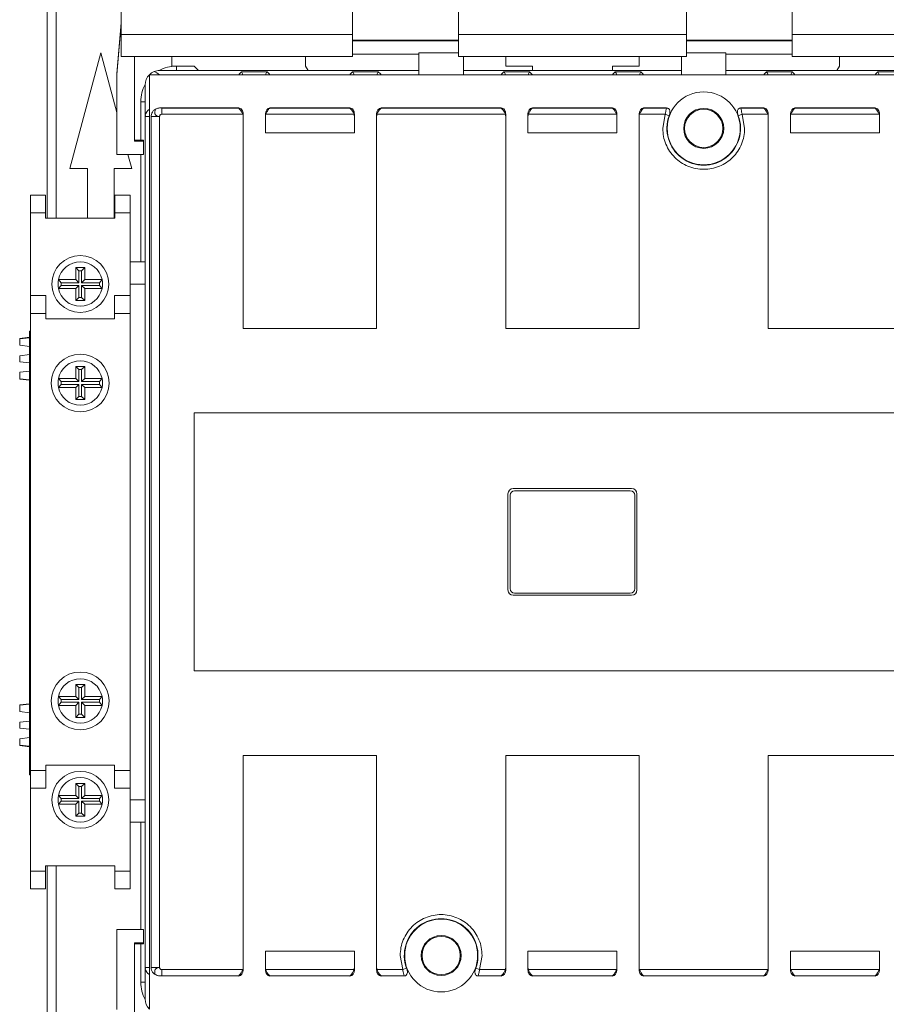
# Model space of a CAD drawing. Header units: millimetres. Extents: x 0 to 841, y 0 to 594.
# Tile 4 of 11: x 141 to 238, y 367 to 478. Entities that reach past the tile are written whole.
import ezdxf

# ---------------------------------------------------------------- set-up
doc = ezdxf.new("R2010")
doc.units = ezdxf.units.MM

msp = doc.modelspace()

# ---------------------------------------------------------------- linework, layer by layer
at = {"color": 7, "linetype": 'Continuous', "lineweight": 15}
for p, q in [((152.01, 498.29), (152.01, 475.89)), ((143.71, 455.23), (143.71, 491.33)), ((178.01, 475.89), (178.01, 486.34)), ((189.91, 486.34), (189.91, 475.89)), ((215.51, 475.89), (215.51, 486.34)), ((227.41, 486.34), (227.41, 475.89)), ((151.51, 471.49), (152.01, 477.2)), ((152.01, 477.09), (151.51, 471.38)), ((152.01, 475.89), (178.01, 475.89)), ((152.01, 473.42), (152.01, 475.89)), ((178.01, 475.89), (178.01, 473.42)), ((178.01, 475.24), (189.91, 475.24)), ((178.01, 475.16), (189.91, 475.16)), ((189.91, 475.89), (215.51, 475.89)), ((189.91, 473.42), (189.91, 475.89)), ((215.51, 475.89), (215.51, 473.42)), ((215.51, 475.24), (227.41, 475.24)), ((215.51, 475.16), (227.41, 475.16)), ((227.41, 475.89), (253.41, 475.89)), ((227.41, 473.42), (227.41, 475.89)), ((146.22, 460.83), (149.71, 473.83)), ((149.71, 473.83), (151.51, 467.11)), ((178.01, 473.42), (152.01, 473.42)), ((153.51, 463.88), (153.51, 473.42)), ((157.71, 472.33), (157.71, 473.42)), ((172.71, 473.42), (172.71, 472.33)), ((178.01, 473.66), (185.46, 473.66)), ((185.46, 473.83), (185.46, 471.36)), ((189.91, 473.83), (185.46, 473.83)), ((215.51, 473.42), (189.91, 473.42)), ((190.46, 471.36), (190.46, 473.42)), ((195.21, 472.33), (195.21, 473.42)), ((210.21, 473.42), (210.21, 472.33)), ((214.96, 473.42), (214.96, 471.36)), ((219.96, 473.83), (215.51, 473.83)), ((219.96, 473.83), (219.96, 471.36)), ((219.96, 473.66), (227.41, 473.66)), ((253.41, 473.42), (227.41, 473.42)), ((232.71, 473.42), (232.71, 472.33)), ((185.46, 471.83), (156.31, 471.83)), ((160.21, 472.33), (157.71, 472.33)), ((160.71, 471.83), (160.21, 472.33)), ((168.4, 471.68), (165.51, 471.68)), ((172.71, 472.33), (173, 471.83)), ((180.9, 471.68), (178.01, 471.68)), ((190.46, 471.83), (214.96, 471.83)), ((195.01, 471.68), (197.9, 471.68)), ((198.21, 472.33), (195.21, 472.33)), ((198.21, 471.83), (198.21, 472.33)), ((210.21, 472.33), (207.21, 472.33)), ((207.21, 472.33), (207.21, 471.83)), ((207.51, 471.68), (210.4, 471.68)), ((219.96, 471.83), (249.11, 471.83)), ((224.51, 471.68), (227.4, 471.68)), ((232.71, 472.33), (232.41, 471.83)), ((237.01, 471.68), (239.9, 471.68)), ((151.51, 471.38), (151.51, 471.49)), ((151.51, 462.38), (151.51, 471.38)), ((155.18, 471.36), (155.18, 366.29)), ((250.24, 471.36), (155.18, 471.36)), ((154.71, 466.66), (154.71, 470.23)), ((156.49, 467.63), (156.5, 467.63)), ((156.5, 467.63), (156.56, 467.62)), ((165.21, 467.63), (156.5, 467.63)), ((165.21, 467.62), (156.56, 467.62)), ((165.21, 467.62), (165.21, 467.63)), ((168.71, 467.63), (168.71, 467.62)), ((177.71, 467.63), (168.71, 467.63)), ((168.71, 467.62), (177.71, 467.62)), ((177.71, 467.62), (177.71, 467.63)), ((181.21, 467.62), (181.21, 467.63)), ((194.71, 467.63), (181.21, 467.63)), ((194.71, 467.62), (181.21, 467.62)), ((194.71, 467.62), (194.71, 467.63)), ((198.21, 467.63), (198.21, 467.62)), ((207.21, 467.63), (198.21, 467.63)), ((198.21, 467.62), (207.21, 467.62)), ((207.21, 467.62), (207.21, 467.63)), ((210.71, 467.62), (210.71, 467.63)), ((213.29, 467.63), (210.71, 467.63)), ((213.29, 467.62), (210.71, 467.62)), ((213.29, 467.62), (213.29, 467.63)), ((221.62, 467.63), (221.63, 467.62)), ((224.21, 467.63), (221.62, 467.63)), ((224.21, 467.62), (221.63, 467.62)), ((224.21, 467.62), (224.21, 467.63)), ((227.71, 467.63), (227.71, 467.62)), ((236.71, 467.63), (227.71, 467.63)), ((227.71, 467.62), (236.71, 467.62)), ((236.71, 467.62), (236.71, 467.63)), ((154.73, 466.81), (154.71, 466.66)), ((154.71, 466.66), (154.71, 466.66)), ((154.71, 466.66), (154.71, 370.99)), ((155.37, 466.66), (155.37, 370.99)), ((156.31, 466.66), (155.37, 466.66)), ((156.31, 466.66), (156.31, 370.99)), ((165.66, 466.91), (156.56, 466.91)), ((165.71, 466.62), (165.71, 466.92)), ((165.71, 442.83), (165.71, 466.62)), ((168.21, 466.92), (168.21, 466.62)), ((168.21, 466.62), (168.21, 464.83)), ((178.16, 466.91), (168.25, 466.91)), ((178.21, 466.92), (178.21, 466.62)), ((178.21, 466.62), (178.21, 464.83)), ((180.71, 466.92), (180.71, 466.62)), ((180.71, 466.62), (180.71, 442.83)), ((195.16, 466.91), (180.75, 466.91)), ((195.21, 466.92), (195.21, 466.62)), ((195.21, 442.83), (195.21, 466.62)), ((197.71, 466.92), (197.71, 466.62)), ((197.71, 466.62), (197.71, 464.83)), ((207.66, 466.91), (197.75, 466.91)), ((207.71, 466.92), (207.71, 466.62)), ((207.71, 466.62), (207.71, 464.83)), ((210.21, 466.62), (210.21, 466.92)), ((210.21, 466.62), (210.21, 442.83)), ((213.14, 466.91), (210.25, 466.91)), ((212.86, 465.33), (213.14, 466.91)), ((213.57, 466.75), (213.14, 466.91)), ((221.77, 466.91), (221.34, 466.75)), ((224.66, 466.91), (221.77, 466.91)), ((221.77, 466.91), (222.06, 465.33)), ((224.71, 466.92), (224.71, 466.62)), ((224.71, 442.83), (224.71, 466.62)), ((227.21, 466.92), (227.21, 466.62)), ((227.21, 466.62), (227.21, 464.83)), ((227.25, 466.91), (237.16, 466.91)), ((237.21, 466.92), (237.21, 466.62)), ((237.21, 466.62), (237.21, 464.83)), ((154.51, 463.99), (153.51, 463.99)), ((154.51, 463.88), (153.51, 463.88)), ((154.51, 463.99), (154.51, 463.88)), ((154.51, 463.88), (154.51, 462.38)), ((168.21, 464.83), (178.21, 464.83)), ((207.71, 464.83), (197.71, 464.83)), ((237.21, 464.83), (227.21, 464.83)), ((154.51, 462.38), (151.51, 462.38)), ((152.77, 462.38), (153.19, 460.83)), ((148.21, 460.83), (146.22, 460.83)), ((148.21, 455.23), (148.21, 460.83)), ((153.19, 460.83), (151.21, 460.83)), ((151.21, 460.83), (151.21, 455.23)), ((141.81, 457.83), (143.51, 457.83)), ((141.81, 455.83), (141.81, 457.83)), ((143.51, 457.83), (143.51, 455.83)), ((151.31, 457.83), (153.01, 457.83)), ((151.31, 455.83), (151.31, 457.83)), ((153.01, 457.83), (153.01, 455.83)), ((143.51, 455.83), (141.81, 455.83)), ((141.81, 446.53), (141.81, 455.83)), ((143.51, 455.23), (143.51, 455.83)), ((143.51, 455.23), (151.31, 455.23)), ((153.01, 455.83), (151.31, 455.83)), ((151.31, 455.23), (151.31, 455.83)), ((153.01, 447.83), (153.01, 455.83)), ((147.25, 449.33), (146.91, 449.68)), ((146.91, 448.33), (146.91, 449.68)), ((146.91, 449.68), (147.91, 449.68)), ((147.56, 449.33), (147.91, 449.68)), ((147.91, 449.68), (147.91, 448.33)), ((153.01, 450.33), (154.71, 450.33)), ((147.25, 447.98), (147.25, 449.33)), ((147.25, 449.33), (147.56, 449.33)), ((147.56, 449.33), (147.56, 447.98)), ((145.26, 447.98), (144.96, 448.33)), ((144.96, 448.33), (146.91, 448.33)), ((145.26, 447.67), (144.96, 447.33)), ((146.91, 447.33), (144.96, 447.33)), ((145.26, 447.98), (147.25, 447.98)), ((147.25, 447.67), (145.26, 447.67)), ((147.25, 447.98), (146.91, 448.33)), ((147.25, 447.67), (146.91, 447.33)), ((146.91, 445.98), (146.91, 447.33)), ((147.25, 446.32), (147.25, 447.67)), ((147.56, 447.98), (147.91, 448.33)), ((147.56, 447.98), (149.56, 447.98)), ((147.56, 447.67), (147.91, 447.33)), ((149.56, 447.67), (147.56, 447.67)), ((147.56, 447.67), (147.56, 446.32)), ((147.91, 448.33), (149.86, 448.33)), ((147.91, 447.33), (147.91, 445.98)), ((149.86, 447.33), (147.91, 447.33)), ((149.56, 447.98), (149.86, 448.33)), ((149.56, 447.67), (149.86, 447.33)), ((153.01, 447.83), (153.01, 446.53)), ((154.71, 447.83), (153.01, 447.83)), ((141.81, 446.53), (143.56, 446.53)), ((141.81, 444.53), (141.81, 446.53)), ((143.56, 446.53), (143.56, 444.53)), ((147.25, 446.32), (146.91, 445.98)), ((147.56, 446.32), (147.25, 446.32)), ((147.56, 446.32), (147.91, 445.98)), ((151.26, 446.53), (153.01, 446.53)), ((151.26, 444.53), (151.26, 446.53)), ((153.01, 446.53), (153.01, 444.53)), ((147.91, 445.98), (146.91, 445.98)), ((143.56, 444.53), (141.81, 444.53)), ((141.81, 444.53), (141.81, 393.13)), ((143.56, 443.93), (143.56, 444.53)), ((153.01, 444.53), (151.26, 444.53)), ((151.26, 443.93), (151.26, 444.53)), ((153.01, 393.13), (153.01, 444.53)), ((143.56, 443.93), (151.26, 443.93)), ((141.71, 441.84), (140.61, 441.71)), ((140.61, 441.68), (141.71, 441.79)), ((141.71, 442.53), (141.81, 442.53)), ((141.71, 441.53), (141.71, 442.53)), ((180.71, 442.83), (165.71, 442.83)), ((210.21, 442.83), (195.21, 442.83)), ((239.71, 442.83), (224.71, 442.83)), ((140.61, 441.71), (140.61, 441.68)), ((140.61, 441.68), (140.61, 440.95)), ((140.61, 440.95), (141.71, 440.82)), ((141.71, 441.53), (141.81, 441.53)), ((141.71, 393.63), (141.71, 441.53)), ((140.61, 439.76), (141.71, 439.89)), ((140.61, 439.09), (140.61, 439.76)), ((140.61, 439.09), (141.71, 438.96)), ((147.25, 438.21), (146.91, 438.55)), ((146.91, 438.55), (147.91, 438.55)), ((146.91, 437.2), (146.91, 438.55)), ((147.56, 438.21), (147.91, 438.55)), ((147.91, 438.55), (147.91, 437.2)), ((140.61, 437.9), (141.71, 438.04)), ((140.61, 437.9), (140.61, 437.17)), ((147.25, 438.21), (147.56, 438.21)), ((147.25, 436.86), (147.25, 438.21)), ((147.56, 438.21), (147.56, 436.86)), ((140.61, 437.17), (140.61, 437.14)), ((140.61, 437.17), (141.71, 437.06)), ((140.61, 437.14), (141.71, 437.01)), ((145.26, 436.86), (144.96, 437.2)), ((144.96, 437.2), (146.91, 437.2)), ((145.26, 436.55), (144.96, 436.2)), ((146.91, 436.2), (144.96, 436.2)), ((145.26, 436.86), (147.25, 436.86)), ((147.25, 436.55), (145.26, 436.55)), ((147.25, 436.86), (146.91, 437.2)), ((147.25, 436.55), (146.91, 436.2)), ((146.91, 434.85), (146.91, 436.2)), ((147.25, 435.2), (147.25, 436.55)), ((147.56, 436.86), (147.91, 437.2)), ((147.56, 436.86), (149.56, 436.86)), ((147.56, 436.55), (147.91, 436.2)), ((149.56, 436.55), (147.56, 436.55)), ((147.56, 436.55), (147.56, 435.2)), ((147.91, 437.2), (149.86, 437.2)), ((147.91, 436.2), (147.91, 434.85)), ((149.86, 436.2), (147.91, 436.2)), ((149.56, 436.86), (149.86, 437.2)), ((149.56, 436.55), (149.86, 436.2)), ((147.25, 435.2), (146.91, 434.85)), ((147.56, 435.2), (147.25, 435.2)), ((147.56, 435.2), (147.91, 434.85)), ((147.91, 434.85), (146.91, 434.85)), ((160.21, 433.33), (245.21, 433.33)), ((160.21, 404.33), (160.21, 433.33)), ((195.46, 413.43), (195.46, 424.23)), ((195.71, 424.08), (195.71, 413.58)), ((196.06, 424.83), (209.36, 424.83)), ((209.21, 424.58), (196.21, 424.58)), ((209.71, 413.58), (209.71, 424.08)), ((209.96, 424.23), (209.96, 413.43)), ((196.21, 413.08), (209.21, 413.08)), ((209.36, 412.83), (196.06, 412.83)), ((245.21, 404.33), (160.21, 404.33)), ((147.25, 402.46), (146.91, 402.8)), ((147.91, 402.8), (146.91, 402.8)), ((146.91, 402.8), (146.91, 401.45)), ((147.56, 402.46), (147.25, 402.46)), ((147.25, 402.46), (147.25, 401.11)), ((147.56, 402.46), (147.91, 402.8)), ((147.56, 401.11), (147.56, 402.46)), ((147.91, 401.45), (147.91, 402.8)), ((146.91, 401.45), (144.96, 401.45)), ((145.26, 401.11), (144.96, 401.45)), ((145.26, 400.8), (144.96, 400.45)), ((147.25, 401.11), (145.26, 401.11)), ((145.26, 400.8), (147.25, 400.8)), ((147.25, 401.11), (146.91, 401.45)), ((147.25, 400.8), (146.91, 400.45)), ((147.25, 400.8), (147.25, 399.45)), ((147.56, 401.11), (147.91, 401.45)), ((149.56, 401.11), (147.56, 401.11)), ((147.56, 399.45), (147.56, 400.8)), ((147.56, 400.8), (147.91, 400.45)), ((147.56, 400.8), (149.56, 400.8)), ((149.86, 401.45), (147.91, 401.45)), ((149.56, 401.11), (149.86, 401.45)), ((149.56, 400.8), (149.86, 400.45)), ((141.71, 400.64), (140.61, 400.51)), ((140.61, 400.48), (141.71, 400.59)), ((140.61, 400.51), (140.61, 400.48)), ((140.61, 400.48), (140.61, 399.75)), ((140.61, 399.75), (141.71, 399.62)), ((144.96, 400.45), (146.91, 400.45)), ((146.91, 400.45), (146.91, 399.1)), ((147.91, 399.1), (147.91, 400.45)), ((147.91, 400.45), (149.86, 400.45)), ((140.61, 398.56), (141.71, 398.69)), ((140.61, 398.56), (140.61, 397.89)), ((147.25, 399.45), (146.91, 399.1)), ((146.91, 399.1), (147.91, 399.1)), ((147.25, 399.45), (147.56, 399.45)), ((147.56, 399.45), (147.91, 399.1)), ((140.61, 397.89), (141.71, 397.76)), ((140.61, 396.7), (141.71, 396.84)), ((140.61, 396.7), (140.61, 395.97)), ((140.61, 395.97), (141.71, 395.86)), ((140.61, 395.97), (140.61, 395.94)), ((140.61, 395.94), (141.71, 395.81)), ((165.71, 394.83), (180.71, 394.83)), ((165.71, 371.03), (165.71, 394.83)), ((180.71, 394.83), (180.71, 371.03)), ((195.21, 394.83), (210.21, 394.83)), ((195.21, 371.03), (195.21, 394.83)), ((210.21, 394.83), (210.21, 371.03)), ((224.71, 394.83), (239.71, 394.83)), ((224.71, 371.03), (224.71, 394.83)), ((141.71, 393.63), (141.81, 393.63)), ((141.71, 392.63), (141.71, 393.63)), ((141.81, 393.13), (143.56, 393.13)), ((141.81, 391.13), (141.81, 393.13)), ((143.56, 393.73), (151.26, 393.73)), ((143.56, 393.73), (143.56, 393.13)), ((143.56, 393.13), (143.56, 391.13)), ((151.26, 393.73), (151.26, 393.13)), ((151.26, 393.13), (153.01, 393.13)), ((151.26, 391.13), (151.26, 393.13)), ((153.01, 393.13), (153.01, 391.13)), ((141.71, 392.63), (141.81, 392.63)), ((143.56, 391.13), (141.81, 391.13)), ((141.81, 391.13), (141.81, 381.83)), ((147.25, 391.33), (146.91, 391.68)), ((146.91, 391.68), (146.91, 390.33)), ((147.91, 391.68), (146.91, 391.68)), ((147.25, 391.33), (147.25, 389.98)), ((147.56, 391.33), (147.25, 391.33)), ((147.56, 391.33), (147.91, 391.68)), ((147.56, 389.98), (147.56, 391.33)), ((147.91, 390.33), (147.91, 391.68)), ((153.01, 391.13), (151.26, 391.13)), ((153.01, 391.13), (153.01, 389.83)), ((145.26, 389.98), (144.96, 390.33)), ((146.91, 390.33), (144.96, 390.33)), ((147.25, 389.98), (145.26, 389.98)), ((147.25, 389.98), (146.91, 390.33)), ((147.56, 389.98), (147.91, 390.33)), ((149.56, 389.98), (147.56, 389.98)), ((149.86, 390.33), (147.91, 390.33)), ((149.56, 389.98), (149.86, 390.33)), ((153.01, 389.83), (153.01, 381.83)), ((153.01, 389.83), (154.71, 389.83)), ((145.26, 389.67), (144.96, 389.33)), ((144.96, 389.33), (146.91, 389.33)), ((145.26, 389.67), (147.25, 389.67)), ((147.25, 389.67), (146.91, 389.33)), ((146.91, 389.33), (146.91, 387.98)), ((147.25, 389.67), (147.25, 388.32)), ((147.56, 388.32), (147.56, 389.67)), ((147.56, 389.67), (147.91, 389.33)), ((147.56, 389.67), (149.56, 389.67)), ((147.91, 387.98), (147.91, 389.33)), ((147.91, 389.33), (149.86, 389.33)), ((149.56, 389.67), (149.86, 389.33)), ((147.25, 388.32), (146.91, 387.98)), ((146.91, 387.98), (147.91, 387.98)), ((147.25, 388.32), (147.56, 388.32)), ((147.56, 388.32), (147.91, 387.98)), ((153.01, 387.33), (154.71, 387.33)), ((143.51, 382.43), (143.51, 381.83)), ((143.51, 382.43), (151.31, 382.43)), ((143.71, 382.43), (143.71, 346.33)), ((151.31, 382.43), (151.31, 381.83)), ((141.81, 381.83), (143.51, 381.83)), ((141.81, 379.83), (141.81, 381.83)), ((143.51, 381.83), (143.51, 379.83)), ((151.31, 381.83), (153.01, 381.83)), ((151.31, 379.83), (151.31, 381.83)), ((153.01, 381.83), (153.01, 379.83)), ((143.51, 379.83), (141.81, 379.83)), ((153.01, 379.83), (151.31, 379.83)), ((151.51, 375.27), (154.51, 375.27)), ((151.51, 375.27), (151.51, 366.27)), ((154.51, 375.27), (154.51, 373.77)), ((154.51, 373.77), (153.51, 373.77)), ((153.51, 373.77), (153.51, 364.24)), ((154.51, 373.66), (153.51, 373.66)), ((154.51, 373.77), (154.51, 373.66)), ((168.21, 371.03), (168.21, 372.83)), ((168.21, 372.83), (178.21, 372.83)), ((178.21, 371.03), (178.21, 372.83)), ((183.64, 370.74), (183.36, 372.33)), ((192.56, 372.33), (192.27, 370.74)), ((197.71, 371.03), (197.71, 372.83)), ((207.71, 372.83), (197.71, 372.83)), ((207.71, 371.03), (207.71, 372.83)), ((227.21, 371.03), (227.21, 372.83)), ((237.21, 372.83), (227.21, 372.83)), ((237.21, 371.03), (237.21, 372.83)), ((154.71, 370.99), (154.73, 370.84)), ((154.71, 370.99), (154.71, 370.99)), ((154.71, 367.43), (154.71, 370.99)), ((155.37, 370.99), (156.31, 370.99)), ((165.71, 371.03), (165.71, 370.73)), ((168.21, 370.73), (168.21, 371.03)), ((178.21, 370.73), (178.21, 371.03)), ((180.71, 370.73), (180.71, 371.03)), ((183.64, 370.74), (184.07, 370.9)), ((191.84, 370.9), (192.27, 370.74)), ((195.21, 370.73), (195.21, 371.03)), ((197.71, 370.73), (197.71, 371.03)), ((207.71, 370.73), (207.71, 371.03)), ((210.21, 371.03), (210.21, 370.73)), ((224.71, 370.73), (224.71, 371.03)), ((227.21, 370.73), (227.21, 371.03)), ((237.21, 370.73), (237.21, 371.03)), ((156.49, 370.03), (156.5, 370.03)), ((156.5, 370.03), (156.56, 370.03)), ((165.21, 370.03), (156.5, 370.03)), ((156.56, 370.74), (165.66, 370.74)), ((156.56, 370.03), (165.21, 370.03)), ((165.21, 370.03), (165.21, 370.03)), ((168.25, 370.74), (178.16, 370.74)), ((168.71, 370.03), (177.71, 370.03)), ((168.71, 370.03), (168.71, 370.03)), ((177.71, 370.03), (168.71, 370.03)), ((177.71, 370.03), (177.71, 370.03)), ((180.75, 370.74), (183.64, 370.74)), ((181.21, 370.03), (183.79, 370.03)), ((181.21, 370.03), (181.21, 370.03)), ((183.79, 370.03), (181.21, 370.03)), ((183.79, 370.03), (183.79, 370.03)), ((192.12, 370.03), (192.13, 370.03)), ((194.71, 370.03), (192.12, 370.03)), ((192.13, 370.03), (194.71, 370.03)), ((192.27, 370.74), (195.16, 370.74)), ((194.71, 370.03), (194.71, 370.03)), ((197.75, 370.74), (207.66, 370.74)), ((198.21, 370.03), (207.21, 370.03)), ((198.21, 370.03), (198.21, 370.03)), ((207.21, 370.03), (198.21, 370.03)), ((207.21, 370.03), (207.21, 370.03)), ((210.25, 370.74), (224.66, 370.74)), ((210.71, 370.03), (210.71, 370.03)), ((210.71, 370.03), (224.21, 370.03)), ((224.21, 370.03), (210.71, 370.03)), ((224.21, 370.03), (224.21, 370.03)), ((237.16, 370.74), (227.25, 370.74)), ((227.71, 370.03), (227.71, 370.03)), ((227.71, 370.03), (236.71, 370.03)), ((236.71, 370.03), (227.71, 370.03)), ((236.71, 370.03), (236.71, 370.03))]:
    msp.add_line(p, q, dxfattribs=at)
at = {"color": 8, "linetype": 'Continuous', "lineweight": 15}
for p, q in [((144.71, 455.23), (144.71, 491.33)), ((158.21, 472.33), (158.21, 471.83)), ((154.21, 468.33), (154.71, 468.33)), ((154.21, 468.33), (154.21, 463.99)), ((155.18, 466.66), (154.71, 466.66)), ((154.21, 462.38), (154.21, 450.33)), ((154.21, 387.33), (154.21, 375.27)), ((144.71, 346.33), (144.71, 382.43)), ((154.21, 373.66), (154.21, 369.33)), ((154.71, 370.99), (155.18, 370.99)), ((154.21, 369.33), (154.71, 369.33))]:
    msp.add_line(p, q, dxfattribs=at)
at = {"color": 7, "linetype": 'Continuous', "lineweight": 15, "flags": 128}
for points in [[(154.72, 466.82), (154.71, 466.77), (154.71, 466.66)], [(154.71, 370.99), (154.71, 370.88), (154.72, 370.84)]]:
    msp.add_lwpolyline(points, dxfattribs=at)
at = {"color": 7, "linetype": 'Continuous', "lineweight": 15}
for centre, radius in [((217.46, 465.33), 4.1), ((217.46, 465.33), 2.25), ((217.46, 465.33), 2.15), ((147.41, 447.83), 3.2), ((147.41, 436.7), 3.25), ((147.41, 400.95), 3.25), ((147.41, 389.83), 3.2), ((187.96, 372.33), 4.1), ((187.96, 372.33), 2.25), ((187.96, 372.33), 2.15)]:
    msp.add_circle(centre, radius, dxfattribs=at)
for centre, radius, start, end in [((156.31, 470.23), 1.6, 112.5033, 135), ((156.31, 470.23), 1.6, 90, 112.5036), ((156.31, 470.23), 1.6, 135, 180), ((213.12, 466.91), 0.731, 51.0451, 76.8187), ((221.79, 466.91), 0.731, 103.1813, 128.9549), ((217.46, 465.33), 4.14, 159.8343, 20.1657), ((147.41, 447.83), 2.5, 11.537, 168.463), ((147.41, 447.83), 2.5, 168.463, 191.537), ((147.41, 447.83), 2.5, 191.537, 348.463), ((147.41, 447.83), 2.16, 175.8588, 184.1412), ((147.41, 447.83), 2.16, 355.8588, 4.1412), ((147.41, 447.83), 2.5, 348.463, 11.537), ((147.41, 436.7), 2.5, 11.537, 168.463), ((147.41, 436.7), 2.5, 168.463, 191.537), ((147.41, 436.7), 2.5, 191.537, 348.463), ((147.41, 436.7), 2.16, 175.8588, 184.1412), ((147.41, 436.7), 2.16, 355.8588, 4.1412), ((147.41, 436.7), 2.5, 348.463, 11.537), ((196.06, 424.23), 0.6, 90, 180), ((196.21, 424.08), 0.5, 90, 180), ((209.21, 424.08), 0.5, 0, 90), ((209.36, 424.23), 0.6, 0, 90), ((196.06, 413.43), 0.6, 180, 270), ((196.21, 413.58), 0.5, 180, 270), ((209.21, 413.58), 0.5, 270, 0), ((209.36, 413.43), 0.6, 270, 0), ((147.41, 400.95), 2.5, 11.537, 168.463), ((147.41, 400.95), 2.5, 168.463, 191.537), ((147.41, 400.95), 2.16, 175.8588, 184.1412), ((147.41, 400.95), 2.16, 355.8588, 4.1412), ((147.41, 400.95), 2.5, 348.463, 11.537), ((147.41, 400.95), 2.5, 191.537, 348.463), ((147.41, 389.83), 2.5, 11.537, 168.463), ((147.41, 389.83), 2.5, 168.463, 191.537), ((147.41, 389.83), 2.16, 175.8588, 184.1412), ((147.41, 389.83), 2.16, 355.8588, 4.1412), ((147.41, 389.83), 2.5, 348.463, 11.537), ((147.41, 389.83), 2.5, 191.537, 348.463), ((187.96, 372.33), 4.14, 339.8343, 200.1657), ((183.62, 370.74), 0.731, 283.1813, 308.9549), ((192.29, 370.74), 0.731, 231.0451, 256.8187), ((156.31, 367.43), 1.6, 180, 225)]:
    msp.add_arc(centre, radius, start, end, dxfattribs=at)
at = {"color": 8, "linetype": 'Continuous', "lineweight": 15}
for centre, radius, start, end in [((158.21, 468.33), 4, 90, 118.9679), ((158.21, 468.33), 4, 151.0321, 180), ((155.73, 466.59), 1.04, 122.5755, 167.3898), ((155.76, 371.08), 1.07, 193.2779, 236.7455), ((158.21, 369.33), 4, 180, 208.9679)]:
    msp.add_arc(centre, radius, start, end, dxfattribs=at)
at = {"color": 7, "linetype": 'Continuous', "lineweight": 15}
for centre, major_axis, ratio, start_param, end_param in [((156.31, 470.23), (-1.48, 1.48), 0.414214, 5.105088, 5.497776), ((165.21, 471.12), (0, -0.707), 0.707107, 1.914799, 2.492711), ((168.71, 471.12), (0, 0.707), 0.707107, 0.648882, 1.226793), ((177.71, 471.12), (0, -0.707), 0.707107, 1.914799, 2.492711), ((181.21, 471.12), (0, 0.707), 0.707107, 0.648882, 1.226793), ((194.71, 471.12), (0, -0.707), 0.707107, 1.914799, 2.492711), ((198.21, 471.12), (0, 0.707), 0.707107, 0.648882, 1.226793), ((207.21, 471.12), (0, -0.707), 0.707107, 1.914799, 2.492711), ((210.71, 471.12), (0, 0.707), 0.707107, 0.648882, 1.226793), ((224.21, 471.12), (0, -0.707), 0.707107, 1.914799, 2.492711), ((227.71, 471.12), (0, 0.707), 0.707107, 0.648882, 1.226793), ((236.71, 471.12), (0, -0.707), 0.707107, 1.914799, 2.492711), ((165.21, 466.92), (0, -0.707), 0.707107, 1.570796, 3.141593), ((168.71, 466.92), (0, 0.707), 0.707107, 0, 1.570796), ((177.71, 466.92), (0, -0.707), 0.707107, 1.570796, 3.141593), ((181.21, 466.92), (0, 0.707), 0.707107, 0, 1.570796), ((194.71, 466.92), (0, -0.707), 0.707107, 1.570796, 3.141593), ((198.21, 466.92), (0, 0.707), 0.707107, 0, 1.570796), ((207.21, 466.92), (0, -0.707), 0.707107, 1.570796, 3.141593), ((210.71, 466.92), (0, 0.707), 0.707107, 0, 1.570796), ((224.21, 466.92), (0, -0.707), 0.707107, 1.570796, 3.141593), ((227.71, 466.92), (0, 0.707), 0.707107, 0, 1.570796), ((236.71, 466.92), (0, -0.707), 0.707107, 1.570796, 3.141593), ((165.21, 466.62), (0, -0.707), 0.707107, 1.570796, 1.997875), ((168.71, 466.62), (0, 0.707), 0.707107, 1.143718, 1.570796), ((177.71, 466.62), (0, -0.707), 0.707107, 1.570796, 1.997875), ((181.21, 466.62), (0, 0.707), 0.707107, 1.143718, 1.570796), ((194.71, 466.62), (0, -0.707), 0.707107, 1.570796, 1.997875), ((198.21, 466.62), (0, 0.707), 0.707107, 1.143718, 1.570796), ((207.21, 466.62), (0, -0.707), 0.707107, 1.570796, 1.997875), ((210.71, 466.62), (0, 0.707), 0.707107, 1.143718, 1.570796), ((224.21, 466.62), (0, -0.707), 0.707107, 1.570796, 1.997875), ((227.71, 466.62), (0, 0.707), 0.707107, 1.143718, 1.570796), ((236.71, 466.62), (0, -0.707), 0.707107, 1.570796, 1.997875), ((165.21, 371.03), (0, -0.707), 0.707107, 1.143718, 1.570796), ((168.71, 371.03), (0, 0.707), 0.707107, 1.570796, 1.997875), ((177.71, 371.03), (0, -0.707), 0.707107, 1.143718, 1.570796), ((181.21, 371.03), (0, 0.707), 0.707107, 1.570796, 1.997875), ((194.71, 371.03), (0, -0.707), 0.707107, 1.143718, 1.570796), ((198.21, 371.03), (0, 0.707), 0.707107, 1.570796, 1.997875), ((207.21, 371.03), (0, -0.707), 0.707107, 1.143718, 1.570796), ((210.71, 371.03), (0, 0.707), 0.707107, 1.570796, 1.997875), ((224.21, 371.03), (0, -0.707), 0.707107, 1.143718, 1.570796), ((227.71, 371.03), (0, 0.707), 0.707107, 1.570796, 1.997875), ((236.71, 371.03), (0, -0.707), 0.707107, 1.143718, 1.570796), ((165.21, 370.73), (0, -0.707), 0.707107, 0, 1.570796), ((168.71, 370.73), (0, 0.707), 0.707107, 1.570796, 3.141593), ((177.71, 370.73), (0, -0.707), 0.707107, 0, 1.570796), ((181.21, 370.73), (0, 0.707), 0.707107, 1.570796, 3.141593), ((194.71, 370.73), (0, -0.707), 0.707107, 0, 1.570796), ((198.21, 370.73), (0, 0.707), 0.707107, 1.570796, 3.141593), ((207.21, 370.73), (0, -0.707), 0.707107, 0, 1.570796), ((210.71, 370.73), (0, 0.707), 0.707107, 1.570796, 3.141593), ((224.21, 370.73), (0, -0.707), 0.707107, 0, 1.570796), ((227.71, 370.73), (0, 0.707), 0.707107, 1.570796, 3.141593), ((236.71, 370.73), (0, -0.707), 0.707107, 0, 1.570796)]:
    msp.add_ellipse(centre, major_axis=major_axis, ratio=ratio, start_param=start_param, end_param=end_param, dxfattribs=at)
for points, knots in [([(165.51, 471.68), (165.41, 471.59), (165.31, 471.49), (165.21, 471.36), (165.21, 471.36)], [0, 0, 0, 0, 0.987606, 1, 1, 1, 1]), ([(168.71, 471.36), (168.71, 471.36), (168.6, 471.49), (168.5, 471.59), (168.4, 471.68)], [0, 0, 0, 0, 0.012394, 1, 1, 1, 1]), ([(178.01, 471.68), (177.91, 471.59), (177.81, 471.49), (177.71, 471.36), (177.71, 471.36)], [0, 0, 0, 0, 0.987606, 1, 1, 1, 1]), ([(181.21, 471.36), (181.21, 471.36), (181.1, 471.49), (181, 471.59), (180.9, 471.68)], [0, 0, 0, 0, 0.012394, 1, 1, 1, 1]), ([(195.01, 471.68), (194.91, 471.59), (194.81, 471.49), (194.71, 471.36), (194.71, 471.36)], [0, 0, 0, 0, 0.987606, 1, 1, 1, 1]), ([(198.21, 471.36), (198.21, 471.36), (198.1, 471.49), (198, 471.59), (197.9, 471.68)], [0, 0, 0, 0, 0.012394, 1, 1, 1, 1]), ([(207.51, 471.68), (207.41, 471.59), (207.31, 471.49), (207.21, 471.36), (207.21, 471.36)], [0, 0, 0, 0, 0.987606, 1, 1, 1, 1]), ([(210.71, 471.36), (210.71, 471.36), (210.6, 471.49), (210.5, 471.59), (210.4, 471.68)], [0, 0, 0, 0, 0.012394, 1, 1, 1, 1]), ([(224.21, 471.36), (224.21, 471.36), (224.31, 471.49), (224.41, 471.59), (224.51, 471.68)], [0, 0, 0, 0, 0.012394, 1, 1, 1, 1]), ([(227.71, 471.36), (227.71, 471.36), (227.6, 471.49), (227.5, 471.59), (227.4, 471.68)], [0, 0, 0, 0, 0.012394, 1, 1, 1, 1]), ([(237.01, 471.68), (236.91, 471.59), (236.81, 471.49), (236.71, 471.36), (236.71, 471.36)], [0, 0, 0, 0, 0.987606, 1, 1, 1, 1]), ([(155.81, 467.46), (155.79, 467.44), (155.67, 467.36), (155.51, 467.17), (155.39, 466.91), (155.38, 466.73), (155.37, 466.66)], [0, 0, 0, 0, 0.1109312, 0.4428103, 0.7746895, 1, 1, 1, 1]), ([(156.31, 466.66), (156.23, 466.67), (156.11, 466.69), (155.97, 466.76), (155.88, 466.82), (155.81, 466.91), (155.79, 467), (155.78, 467.06), (155.78, 467.1), (155.78, 467.11), (155.78, 467.12), (155.78, 467.13), (155.78, 467.13), (155.78, 467.13), (155.78, 467.13), (155.78, 467.13), (155.78, 467.13), (155.78, 467.13), (155.78, 467.13), (155.79, 467.17), (155.8, 467.24), (155.82, 467.35), (155.81, 467.42), (155.81, 467.45), (155.81, 467.46)], [0, 0, 0, 0, 0.197501, 0.305976, 0.397677, 0.49267, 0.594492, 0.64343, 0.669067, 0.682194, 0.688836, 0.692177, 0.693852, 0.694691, 0.695111, 0.695321, 0.695426, 0.695478, 0.695505, 0.695518, 0.794128, 0.892631, 0.994289, 1, 1, 1, 1]), ([(156.49, 467.63), (156.45, 467.63), (156.39, 467.63), (156.28, 467.62), (156.18, 467.6), (156.05, 467.57), (155.93, 467.52), (155.86, 467.48), (155.81, 467.46)], [0, 0, 0, 0, 0.178516, 0.267775, 0.446479, 0.625242, 0.804024, 1, 1, 1, 1]), ([(165.21, 467.62), (165.21, 467.62), (165.3, 467.52), (165.46, 467.33), (165.61, 467.07), (165.65, 466.94), (165.66, 466.91)], [0, 0, 0, 0, 0.0069706, 0.5533012, 0.9085718, 1, 1, 1, 1]), ([(168.25, 466.91), (168.29, 467.01), (168.39, 467.24), (168.56, 467.46), (168.67, 467.59), (168.71, 467.62), (168.71, 467.62)], [0, 0, 0, 0, 0.344973, 0.822858, 0.993033, 1, 1, 1, 1]), ([(177.71, 467.62), (177.71, 467.62), (177.8, 467.52), (177.96, 467.33), (178.11, 467.07), (178.15, 466.94), (178.16, 466.91)], [0, 0, 0, 0, 0.006971, 0.553301, 0.908572, 1, 1, 1, 1]), ([(181.21, 467.62), (181.21, 467.62), (181.11, 467.52), (180.95, 467.33), (180.8, 467.07), (180.76, 466.94), (180.75, 466.91)], [0, 0, 0, 0, 0.006971, 0.553301, 0.908572, 1, 1, 1, 1]), ([(194.71, 467.62), (194.71, 467.62), (194.8, 467.52), (194.96, 467.33), (195.11, 467.07), (195.15, 466.94), (195.16, 466.91)], [0, 0, 0, 0, 0.0069706, 0.5533012, 0.9085718, 1, 1, 1, 1]), ([(197.75, 466.91), (197.79, 467.01), (197.89, 467.24), (198.06, 467.46), (198.17, 467.59), (198.21, 467.62), (198.21, 467.62)], [0, 0, 0, 0, 0.344973, 0.822858, 0.993033, 1, 1, 1, 1]), ([(207.21, 467.62), (207.21, 467.62), (207.3, 467.52), (207.46, 467.33), (207.61, 467.07), (207.65, 466.94), (207.66, 466.91)], [0, 0, 0, 0, 0.006971, 0.553301, 0.908572, 1, 1, 1, 1]), ([(210.71, 467.62), (210.71, 467.62), (210.61, 467.52), (210.45, 467.33), (210.3, 467.07), (210.26, 466.94), (210.25, 466.91)], [0, 0, 0, 0, 0.006971, 0.553301, 0.908572, 1, 1, 1, 1]), ([(213.14, 466.91), (213.16, 467.04), (213.21, 467.31), (213.26, 467.52), (213.29, 467.62)], [0, 0, 0, 0, 0.500017, 1, 1, 1, 1]), ([(213.58, 467.48), (213.55, 467.51), (213.5, 467.57), (213.39, 467.62), (213.32, 467.62), (213.29, 467.63)], [0, 0, 0, 0, 0.352681, 0.706739, 1, 1, 1, 1]), ([(213.57, 466.75), (213.6, 466.83), (213.65, 466.99), (213.67, 467.21), (213.64, 467.38), (213.59, 467.45), (213.58, 467.48)], [0, 0, 0, 0, 0.3312795, 0.6648345, 0.8793155, 1, 1, 1, 1]), ([(221.33, 467.48), (221.31, 467.43), (221.25, 467.32), (221.25, 467.13), (221.28, 466.94), (221.32, 466.82), (221.34, 466.75)], [0, 0, 0, 0, 0.215639, 0.487939, 0.741173, 1, 1, 1, 1]), ([(221.62, 467.63), (221.6, 467.62), (221.53, 467.62), (221.43, 467.57), (221.36, 467.52), (221.34, 467.48), (221.33, 467.48)], [0, 0, 0, 0, 0.26116, 0.614946, 0.950134, 1, 1, 1, 1]), ([(221.63, 467.62), (221.65, 467.52), (221.69, 467.35), (221.74, 467.09), (221.77, 466.96), (221.77, 466.91)], [0, 0, 0, 0, 0.498907, 0.817754, 1, 1, 1, 1]), ([(224.21, 467.62), (224.21, 467.62), (224.3, 467.52), (224.46, 467.33), (224.61, 467.07), (224.65, 466.94), (224.66, 466.91)], [0, 0, 0, 0, 0.0069706, 0.5533012, 0.9085718, 1, 1, 1, 1]), ([(227.71, 467.62), (227.71, 467.62), (227.61, 467.52), (227.45, 467.33), (227.3, 467.07), (227.26, 466.94), (227.25, 466.91)], [0, 0, 0, 0, 0.006971, 0.553301, 0.908572, 1, 1, 1, 1]), ([(236.71, 467.62), (236.71, 467.62), (236.8, 467.52), (236.96, 467.33), (237.11, 467.07), (237.15, 466.94), (237.16, 466.91)], [0, 0, 0, 0, 0.006971, 0.553301, 0.908572, 1, 1, 1, 1]), ([(156.31, 466.66), (156.31, 466.7), (156.33, 466.76), (156.38, 466.84), (156.46, 466.9), (156.52, 466.91), (156.56, 466.91)], [0, 0, 0, 0, 0.2507514, 0.5002646, 0.7530018, 1, 1, 1, 1]), ([(222.06, 465.33), (222.04, 465.02), (222.01, 464.42), (221.73, 463.55), (221.31, 462.75), (220.73, 462.05), (220.03, 461.48), (219.23, 461.05), (218.36, 460.79), (217.46, 460.7), (216.55, 460.79), (215.68, 461.05), (214.88, 461.48), (214.18, 462.05), (213.61, 462.75), (213.18, 463.55), (212.91, 464.42), (212.87, 465.02), (212.86, 465.33)], [0, 0, 0, 0, 0.062681, 0.124974, 0.18751, 0.249997, 0.3125, 0.374999, 0.437499, 0.5, 0.5625, 0.625, 0.687499, 0.750003, 0.81249, 0.875026, 0.9373, 1, 1, 1, 1]), ([(183.36, 372.33), (183.37, 372.63), (183.41, 373.23), (183.68, 374.1), (184.11, 374.9), (184.68, 375.6), (185.38, 376.18), (186.18, 376.6), (187.05, 376.87), (187.96, 376.96), (188.86, 376.87), (189.73, 376.6), (190.53, 376.18), (191.23, 375.6), (191.81, 374.9), (192.23, 374.1), (192.51, 373.23), (192.54, 372.63), (192.56, 372.33)], [0, 0, 0, 0, 0.062681, 0.124974, 0.18751, 0.249997, 0.3125, 0.374999, 0.437499, 0.5, 0.5625, 0.625, 0.687499, 0.750003, 0.81249, 0.875026, 0.9373, 1, 1, 1, 1]), ([(155.37, 370.99), (155.38, 370.88), (155.4, 370.67), (155.57, 370.4), (155.72, 370.25), (155.81, 370.2), (155.81, 370.2)], [0, 0, 0, 0, 0.3322213, 0.6644426, 0.996664, 1, 1, 1, 1]), ([(155.81, 370.2), (155.81, 370.27), (155.8, 370.41), (155.77, 370.6), (155.81, 370.74), (155.88, 370.83), (155.97, 370.89), (156.11, 370.96), (156.23, 370.98), (156.31, 370.99)], [0, 0, 0, 0, 0.205537, 0.404638, 0.506578, 0.601742, 0.693534, 0.80221, 1, 1, 1, 1]), ([(156.56, 370.74), (156.52, 370.75), (156.46, 370.76), (156.38, 370.82), (156.33, 370.89), (156.31, 370.96), (156.31, 370.99)], [0, 0, 0, 0, 0.248321, 0.499908, 0.750678, 1, 1, 1, 1]), ([(184.08, 370.18), (184.1, 370.22), (184.16, 370.33), (184.17, 370.52), (184.13, 370.72), (184.09, 370.84), (184.07, 370.9)], [0, 0, 0, 0, 0.215639, 0.487939, 0.741173, 1, 1, 1, 1]), ([(191.84, 370.9), (191.82, 370.82), (191.76, 370.66), (191.74, 370.44), (191.77, 370.27), (191.82, 370.2), (191.83, 370.18)], [0, 0, 0, 0, 0.33128, 0.664834, 0.879316, 1, 1, 1, 1]), ([(155.81, 370.2), (155.89, 370.16), (156.07, 370.06), (156.31, 370.03), (156.46, 370.03), (156.49, 370.03)], [0, 0, 0, 0, 0.3590309, 0.8710268, 1, 1, 1, 1]), ([(165.21, 370.03), (165.21, 370.03), (165.3, 370.13), (165.46, 370.32), (165.61, 370.59), (165.65, 370.71), (165.66, 370.74)], [0, 0, 0, 0, 0.006971, 0.553301, 0.908572, 1, 1, 1, 1]), ([(168.71, 370.03), (168.71, 370.03), (168.61, 370.13), (168.45, 370.32), (168.3, 370.59), (168.26, 370.71), (168.25, 370.74)], [0, 0, 0, 0, 0.006971, 0.553301, 0.908572, 1, 1, 1, 1]), ([(178.16, 370.74), (178.12, 370.64), (178.03, 370.41), (177.85, 370.19), (177.74, 370.07), (177.71, 370.03), (177.71, 370.03)], [0, 0, 0, 0, 0.3449734, 0.8228584, 0.993033, 1, 1, 1, 1]), ([(181.21, 370.03), (181.21, 370.03), (181.11, 370.13), (180.95, 370.32), (180.8, 370.59), (180.76, 370.71), (180.75, 370.74)], [0, 0, 0, 0, 0.006971, 0.553301, 0.908572, 1, 1, 1, 1]), ([(183.79, 370.03), (183.76, 370.14), (183.72, 370.31), (183.67, 370.56), (183.65, 370.69), (183.64, 370.74)], [0, 0, 0, 0, 0.498907, 0.817754, 1, 1, 1, 1]), ([(183.79, 370.03), (183.82, 370.03), (183.89, 370.03), (183.99, 370.08), (184.05, 370.14), (184.07, 370.17), (184.08, 370.18)], [0, 0, 0, 0, 0.26116, 0.614946, 0.950134, 1, 1, 1, 1]), ([(191.83, 370.18), (191.86, 370.15), (191.91, 370.09), (192.02, 370.03), (192.09, 370.03), (192.12, 370.03)], [0, 0, 0, 0, 0.352681, 0.706739, 1, 1, 1, 1]), ([(192.27, 370.74), (192.25, 370.61), (192.2, 370.34), (192.15, 370.14), (192.13, 370.03)], [0, 0, 0, 0, 0.500017, 1, 1, 1, 1]), ([(194.71, 370.03), (194.71, 370.03), (194.8, 370.13), (194.96, 370.32), (195.11, 370.59), (195.15, 370.71), (195.16, 370.74)], [0, 0, 0, 0, 0.006971, 0.553301, 0.908572, 1, 1, 1, 1]), ([(198.21, 370.03), (198.21, 370.03), (198.11, 370.13), (197.95, 370.32), (197.8, 370.59), (197.76, 370.71), (197.75, 370.74)], [0, 0, 0, 0, 0.0069706, 0.5533012, 0.9085718, 1, 1, 1, 1]), ([(207.66, 370.74), (207.62, 370.64), (207.53, 370.41), (207.35, 370.19), (207.24, 370.07), (207.21, 370.03), (207.21, 370.03)], [0, 0, 0, 0, 0.344973, 0.822858, 0.993033, 1, 1, 1, 1]), ([(210.71, 370.03), (210.71, 370.03), (210.61, 370.13), (210.45, 370.32), (210.3, 370.59), (210.26, 370.71), (210.25, 370.74)], [0, 0, 0, 0, 0.006971, 0.553301, 0.908572, 1, 1, 1, 1]), ([(224.21, 370.03), (224.21, 370.03), (224.3, 370.13), (224.46, 370.32), (224.61, 370.59), (224.65, 370.71), (224.66, 370.74)], [0, 0, 0, 0, 0.006971, 0.553301, 0.908572, 1, 1, 1, 1]), ([(227.25, 370.74), (227.29, 370.64), (227.39, 370.41), (227.56, 370.19), (227.67, 370.07), (227.71, 370.03), (227.71, 370.03)], [0, 0, 0, 0, 0.3449734, 0.8228584, 0.993033, 1, 1, 1, 1]), ([(237.16, 370.74), (237.12, 370.64), (237.03, 370.41), (236.85, 370.19), (236.74, 370.07), (236.71, 370.03), (236.71, 370.03)], [0, 0, 0, 0, 0.344973, 0.822858, 0.993033, 1, 1, 1, 1])]:
    msp.add_open_spline(points, degree=3, knots=knots, dxfattribs=at)
for points in [[(156.56, 466.91), (156.56, 466.98), (156.56, 467.11), (156.56, 467.3), (156.56, 467.47), (156.56, 467.57), (156.56, 467.62)], [(156.56, 370.03), (156.56, 370.08), (156.56, 370.18), (156.56, 370.36), (156.56, 370.54), (156.56, 370.68), (156.56, 370.74)]]:
    msp.add_open_spline(points, degree=3, dxfattribs=at)

doc.saveas('drawing.dxf')
